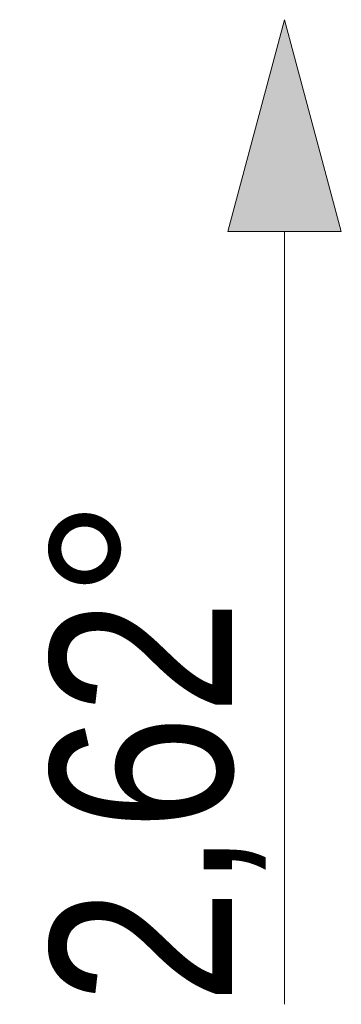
# Model space of a CAD drawing. Extents: x -543332 to -314699, y -9028 to 155584.
# Tile 175 of 256: x -502469 to -502186, y 89632 to 90499. Entities that reach past the tile are written whole.
import ezdxf

# ---------------------------------------------------------------- set-up
doc = ezdxf.new("R2010")
doc.units = 0
doc.header["$MEASUREMENT"] = 0
doc.layers.add('0_Nr_Pióra__21', color=8, linetype='Continuous', lineweight=9)
doc.layers.add('INWENT DACH_Nr_Pióra__21', color=8, linetype='Continuous', lineweight=9)
doc.layers.add('INWENT DACH', color=8, linetype='Continuous')
doc.styles.add('GENERATED_STYLE_3', font='ARIALN.TTF')

# ---------------------------------------------------------------- blocks, each defined once
blk = doc.blocks.new('Linia_9', base_point=(-502235.7, 76317.63))
at = {"layer": 'INWENT DACH_Nr_Pióra__21', "linetype": 'Continuous'}
blk.add_hatch(color=256, dxfattribs=at).paths.add_polyline_path([(-502235.7, 77184.92), (-502185.7, 76998.32), (-502285.7, 76998.32)], flags=0)
for p, q in [((-502235.7, 77184.92), (-502285.7, 76998.32)), ((-502235.7, 77184.92), (-502185.7, 76998.32)), ((-502185.7, 76998.32), (-502285.7, 76998.32)), ((-502235.7, 76317.63), (-502235.7, 76998.32))]:
    blk.add_line(p, q, dxfattribs=at)

msp = doc.modelspace()

# ---------------------------------------------------------------- block references
at = {"layer": 'INWENT DACH', "linetype": 'Continuous'}
msp.add_blockref('Linia_9', (-502235.7, 89631.98), dxfattribs=at)

# ---------------------------------------------------------------- texts
at = {"layer": '0_Nr_Pióra__21', "linetype": 'Continuous', "insert": (-502252.34, 89631.98), "char_height": 160, "attachment_point": 7, "rotation": 90, "style": 'GENERATED_STYLE_3'}
msp.add_mtext('{2,62°}', dxfattribs=at)

doc.saveas('drawing.dxf')
